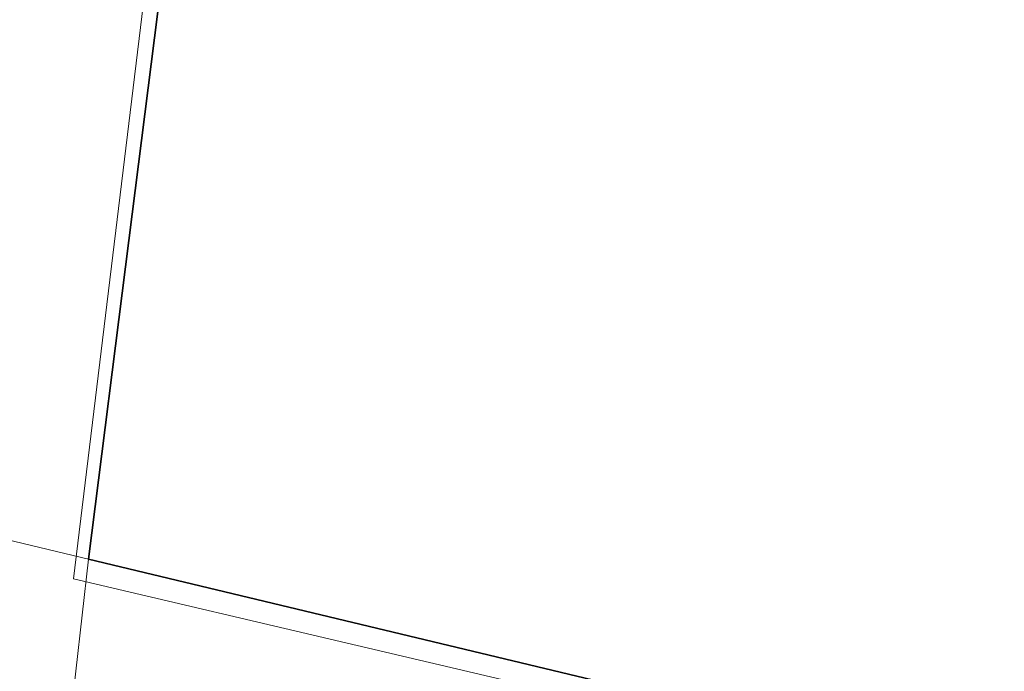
# Model space of a CAD drawing. Header units: metres. Extents: x 253395 to 254027, y 592765 to 593194.
# Tile 92 of 173: x 253457 to 253483, y 593125 to 593143. Entities that reach past the tile are written whole.
import ezdxf
from ezdxf.lldxf.tags import DXFTag

# ---------------------------------------------------------------- set-up
doc = ezdxf.new("R2010")
doc.units = ezdxf.units.M
for name, color, linetype, lineweight in [('B-WE-KG-GRENS_PERCEEL-G', 254, 'KG-PERCEEL-SO', 18), ('B-WE-OG-BEBOUWING-GV', 254, 'Continuous', 35), ('B-WE-VH-OPENVERHARDING-GV', 254, 'Continuous', 18)]:
    doc.layers.add(name, color=color, linetype=linetype, lineweight=lineweight)
doc.styles.get("Standard").update_dxf_attribs({"font": 'simplex.shx'})
tags = doc.linetypes.add('KG-PERCEEL-SO', pattern='A,5.5,-2,["P",Standard,S=1.8,R=0,X=-0.5,Y=-0.9],-2,5.5,-2,[5,NLCS.SHX,S=0.75,R=0,X=0,Y=0],-2', length=19).pattern_tags.tags
tags[6] = DXFTag(74, 10)

msp = doc.modelspace()

# ---------------------------------------------------------------- linework, layer by layer
at = {"layer": 'B-WE-KG-GRENS_PERCEEL-G'}
for points in [[(253461.903, 593155.655), (253458.498, 593127.64)], [(253458.498, 593127.64), (253473.736, 593124.063), (253473.674, 593123.8), (253510.378, 593115.182)]]:
    msp.add_lwpolyline(points, dxfattribs=at)
at = {"layer": 'B-WE-OG-BEBOUWING-GV'}
msp.add_lwpolyline([(253467.22, 593193.865), (253459.987, 593136.733), (253458.903, 593128.172), (253487.933, 593121.209), (253488.007, 593121.52), (253498.165, 593120.134), (253498.033, 593119.008), (253505.923, 593118.08), (253505.643, 593116.961), (253512.525, 593115.304), (253512.652, 593115.274), (253515.388, 593136.733), (253521.666, 593185.977), (253517.448, 593186.473), (253517.918, 593190.29), (253489.803, 593193.865)], dxfattribs=at)
at = {"layer": 'B-WE-VH-OPENVERHARDING-GV'}
for points in [[(253455.881, 593193.865), (253454.911, 593186.146), (253454.284, 593181.025), (253452.956, 593170.656), (253452.326, 593165.477), (253451.05, 593155.189), (253450.388, 593150.037), (253449.035, 593139.751), (253447.54, 593128.384), (253448.432, 593128.199), (253456.211, 593126.364), (253454.832, 593120.766), (253457.623, 593120.246), (253458.388, 593123.66), (253458.903, 593128.172), (253453.368, 593129.5), (253454.288, 593136.733), (253461.551, 593193.865)], [(253461.551, 593193.865), (253454.288, 593136.733), (253453.368, 593129.5), (253458.903, 593128.172), (253459.987, 593136.733), (253467.22, 593193.865)], [(253512.525, 593115.304), (253505.643, 593116.961), (253505.923, 593118.08), (253498.033, 593119.008), (253498.165, 593120.134), (253488.007, 593121.52), (253487.933, 593121.209), (253458.903, 593128.172), (253458.388, 593123.66), (253481.06, 593118.27), (253475.369, 593115.901), (253508.082, 593108.118), (253509.001, 593111.851), (253515.804, 593110.207)]]:
    msp.add_lwpolyline(points, dxfattribs=at)

doc.saveas('drawing.dxf')
